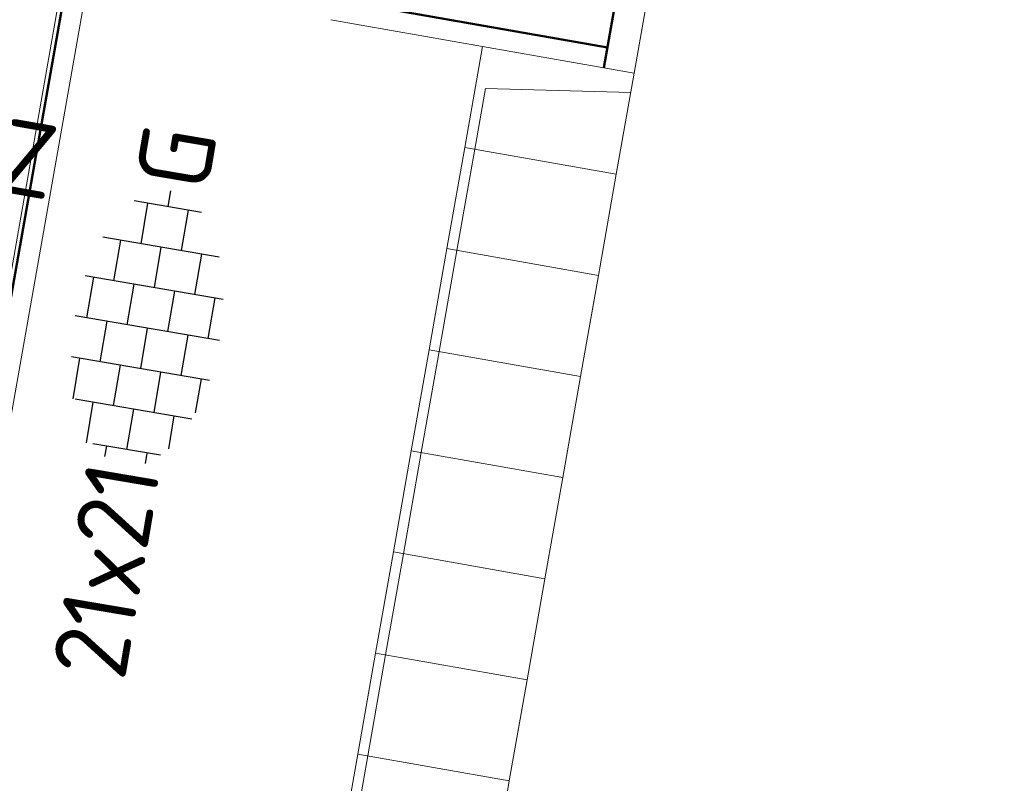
# Model space of a CAD drawing. Header units: metres. Extents: x 2514 to 227642, y 1683 to 852646.
# Tile 103 of 256: x 113807.09 to 113811.88, y 426244.95 to 426248.67. Entities that reach past the tile are written whole.
import ezdxf
from ezdxf.enums import TextEntityAlignment as Align
from ezdxf.lldxf.tags import DXFTag

# ---------------------------------------------------------------- set-up
doc = ezdxf.new("R2010")
doc.units = ezdxf.units.M
for name, color, linetype, lineweight in [('B-WE-KG-GRENS_PERCEEL-GV', 252, 'KG-PERCEEL', 18), ('N-WE-VH-KANTOPSLUITING_ACHTERKANTBAND-G', 1, 'Continuous', 50), ('N-WE-VH-KANTOPSLUITING_ELEMENT_INRIT-S', 2, 'Continuous', 9), ('N-WE-VH-KANTOPSLUITING_OPSLUITBAND_100X200-G', 1, 'Continuous', 18), ('N-WE-VH-KANTOPSLUITING_TROTTOIRBAND_130 150-G', 2, 'Continuous', 13), ('N-WE-VH-VERHARDING_BETONSTRAATSTEEN-S', 1, 'Continuous', 25), ('N-WE-VH-VERHARDING_TEGEL-S', 1, 'Continuous', 25)]:
    doc.layers.add(name, color=color, linetype=linetype, lineweight=lineweight)
doc.styles.add('NLCS-ISO', font='NLCS-ISO.ttf', dxfattribs={"height": 1.8})
doc.styles.get("Standard").update_dxf_attribs({"font": 'romans'})
tags = doc.linetypes.add('KG-PERCEEL', pattern='A,5.5,-2,["P",Standard,S=1.8,R=0,X=-0.5,Y=-0.9],-2,5.5,-2,[5,NLCS.SHX,S=0.75,R=0,X=0,Y=0],-2', length=19).pattern_tags.tags
tags[6] = DXFTag(74, 10)

# ---------------------------------------------------------------- blocks, each defined once
blk = doc.blocks.new('SVH-TEGEL_200X200_HALFST_KL-SO')
for p, q in [((-1, -1.705), (-1, 1.705)), ((0, -1.784), (0, 1.784)), ((1, -1.705), (1, 1.705)), ((-1, 1.5), (-2, 1.5)), ((-2, -1.441), (-2, 1.441)), ((1, 1.5), (0, 1.5)), ((2, -1.441), (2, 1.441)), ((-2, 1), (-3, 1)), ((0, 1), (-1, 1)), ((2, 1), (1, 1)), ((-3, -0.835), (-3, 0.835)), ((3, -0.835), (3, 0.835)), ((-3, 0.5), (-3.259, 0.5)), ((-1, 0.5), (-2, 0.5)), ((1, 0.5), (0, 0.5)), ((3, 0.5), (2, 0.5)), ((-2, 0), (-3, 0)), ((0, 0), (-1, 0)), ((2, 0), (1, 0)), ((3.395, 0), (3, 0)), ((-3, -0.5), (-3.259, -0.5)), ((-1, -0.5), (-2, -0.5)), ((1, -0.5), (0, -0.5)), ((3, -0.5), (2, -0.5)), ((-2, -1), (-2.811, -1)), ((0, -1), (-1, -1)), ((2, -1), (1, -1)), ((-1, -1.5), (-1.837, -1.5)), ((1, -1.5), (0, -1.5))]:
    blk.add_line(p, q)
at = {"style": 'NLCS-ISO'}
blk.add_attdef('FORMAAT', text='', height=1.8, dxfattribs=at).set_placement((-3.359, 0), align=Align.MIDDLE_RIGHT)
blk.add_attdef('KLEUR', text='', height=1.8, dxfattribs=at).set_placement((3.495, 0), align=Align.MIDDLE_LEFT)
at = {"style": 'NLCS-ISO', "flags": 1}
blk.add_attdef('FUNCTIE', text='', height=1.8, dxfattribs=at).set_placement((0.116, -3.585), align=Align.MIDDLE_CENTER)
blk = doc.blocks.new('SVH-BSS_KEIFORMAAT_KEPER-SO')
at = {"ltscale": 0.1}
for p, q in [((-2.227, 0.742), (-0.213, 2.757)), ((0.216, 2.754), (1.485, 1.485)), ((0.742, 2.227), (1.197, 2.682)), ((-2.477, 2.477), (-1.485, 1.485)), ((-2.227, 2.227), (-1.846, 2.609)), ((0.742, 0.742), (2.446, 2.446)), ((-0.742, 2.227), (1.485, 0)), ((2.227, 2.227), (4.455, 0)), ((-3.597, 2.112), (-1.485, 0)), ((-5.197, 0.742), (-4.026, 1.914)), ((4.221, 1.719), (4.455, 1.485)), ((-5.197, -0.742), (-2.97, 1.485)), ((-4.565, 1.595), (-4.455, 1.485)), ((-2.227, -0.742), (0, 1.485)), ((0.742, -0.742), (2.97, 1.485)), ((3.712, 0.742), (4.502, 1.532)), ((-5.336, 0.881), (-4.455, 0)), ((-3.712, 0.742), (-1.485, -1.485)), ((-0.742, 0.742), (1.485, -1.485)), ((2.227, 0.742), (4.455, -1.485)), ((3.712, -0.742), (5.247, 0.792)), ((5.197, 0.742), (5.392, 0.548)), ((-4.812, -1.842), (-2.97, 0)), ((-2.227, -2.227), (0, 0)), ((0.742, -2.227), (2.97, 0)), ((-5.735, -0.205), (-4.455, -1.485)), ((3.712, -2.227), (5.574, -0.365)), ((-3.712, -0.742), (-1.485, -2.97)), ((-0.742, -0.742), (1.485, -2.97)), ((2.227, -0.742), (3.844, -2.359)), ((5.197, -0.742), (5.405, -0.951)), ((-3.894, -2.409), (-2.97, -1.485)), ((-1.594, -3.079), (0, -1.485)), ((1.365, -3.09), (2.97, -1.485)), ((-3.712, -2.227), (-3.271, -2.669)), ((-0.742, -2.227), (0.214, -3.184)), ((2.227, -2.227), (2.781, -2.781)), ((-0.217, -3.187), (0, -2.97))]:
    blk.add_line(p, q, dxfattribs=at)
at = {"style": 'NLCS-ISO'}
blk.add_attdef('FORMAAT', text='', height=1.8, dxfattribs=at).set_placement((-5.835, -0.215), align=Align.MIDDLE_RIGHT)
blk.add_attdef('KLEUR', text='', height=1.8, dxfattribs=at).set_placement((5.825, -0.215), align=Align.MIDDLE_LEFT)
at = {"style": 'NLCS-ISO', "flags": 1}
blk.add_attdef('FUNCTIE', text='', height=1.8, dxfattribs=at).set_placement((0.116, -3.585), align=Align.MIDDLE_CENTER)
blk = doc.blocks.new('N-SVH-INRITELEMENT_130 150_180X750X500_LINKS')
for p, q in [((0, 0), (0, 0.75)), ((0, 0.75), (0.5, 0.75)), ((0.5, 0), (0.5, 0.75)), ((0.0947, 0), (0.2, 0.7)), ((0.2, 0.7), (0.5, 0.7)), ((0, 0), (0.5, 0))]:
    blk.add_line(p, q)
blk = doc.blocks.new('N-SVH-INRITELEMENT_130 150_180X750X500_MIDDEN')
for p, q in [((0, 0), (0, 0.75)), ((0.5, 0.75), (0, 0.75)), ((0.5, 0), (0.5, 0.75)), ((0.5, 0.7), (0, 0.7)), ((0.5, 0), (0, 0))]:
    blk.add_line(p, q)
blk = doc.blocks.new('N-SVH-INRITELEMENT_130 150_180X750X500_RECHTS')
for p, q in [((0, 0), (0, 0.75)), ((0.5, 0.75), (0, 0.75)), ((0.5, 0), (0.5, 0.75)), ((0.3, 0.7), (0, 0.7)), ((0.4053, 0), (0.3, 0.7)), ((0.5, 0), (0, 0))]:
    blk.add_line(p, q)

msp = doc.modelspace()

# ---------------------------------------------------------------- linework, layer by layer
at = {"layer": 'B-WE-KG-GRENS_PERCEEL-GV', "ltscale": 0.2}
msp.add_lwpolyline([(113795.638, 426247.966), (113806.766, 426245.856), (113808.885, 426257.924), (113804.866, 426258.51), (113786.895, 426261.641), (113785.944, 426256.275), (113785.763, 426255.176), (113786.029, 426255.117), (113785.101, 426249.807)], dxfattribs=at)
at = {"layer": 'N-WE-VH-KANTOPSLUITING_ACHTERKANTBAND-G', "ltscale": 0.2, "flags": 128}
msp.add_lwpolyline([(113811.7196, 426258.5598), (113810.4884, 426258.7771), (113808.7192, 426248.7513), (113809.9508, 426248.534)], dxfattribs=at)
at = {"layer": 'N-WE-VH-KANTOPSLUITING_ACHTERKANTBAND-G', "ltscale": 0.2}
for points in [[(113811.7369, 426258.6583), (113809.9334, 426248.4355)], [(113808.8913, 426257.7826), (113802.5537, 426221.8681)]]:
    msp.add_lwpolyline(points, dxfattribs=at)
at = {"layer": 'N-WE-VH-KANTOPSLUITING_OPSLUITBAND_100X200-G', "ltscale": 0.2}
msp.add_lwpolyline([(113809.0071, 426257.8638), (113802.6521, 426221.8507)], dxfattribs=at)
at = {"layer": 'N-WE-VH-KANTOPSLUITING_OPSLUITBAND_100X200-G', "ltscale": 0.2, "flags": 128}
msp.add_lwpolyline([(113808.6033, 426248.6702), (113809.9334, 426248.4355)], dxfattribs=at)
msp.add_lwpolyline([(113810.0811, 426248.4095), (113810.0811, 426248.4095)], close=True, dxfattribs=at)
at = {"layer": 'N-WE-VH-KANTOPSLUITING_TROTTOIRBAND_130 150-G', "ltscale": 0.2}
msp.add_lwpolyline([(113811.8846, 426258.6322), (113810.0811, 426248.4095)], dxfattribs=at)

# ---------------------------------------------------------------- block references
at = {"layer": 'N-WE-VH-KANTOPSLUITING_ELEMENT_INRIT-S', "ltscale": 0.2, "rotation": 79.9924270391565}
for name, p in [('N-SVH-INRITELEMENT_130 150_180X750X500_RECHTS', (113809.9942, 426247.9171)), ('N-SVH-INRITELEMENT_130 150_180X750X500_MIDDEN', (113809.9073, 426247.4247)), ('N-SVH-INRITELEMENT_130 150_180X750X500_MIDDEN', (113809.8204, 426246.9323)), ('N-SVH-INRITELEMENT_130 150_180X750X500_MIDDEN', (113809.7336, 426246.4399)), ('N-SVH-INRITELEMENT_130 150_180X750X500_MIDDEN', (113809.6467, 426245.9475)), ('N-SVH-INRITELEMENT_130 150_180X750X500_MIDDEN', (113809.5598, 426245.4551)), ('N-SVH-INRITELEMENT_130 150_180X750X500_MIDDEN', (113809.4729, 426244.9627)), ('N-SVH-INRITELEMENT_130 150_180X750X500_LINKS', (113809.386, 426244.4703))]:
    msp.add_blockref(name, p, dxfattribs=at)
at = {"layer": 'N-WE-VH-VERHARDING_BETONSTRAATSTEEN-S', "xscale": 0.2, "yscale": 0.2, "zscale": 0.2, "rotation": 350.0135621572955}
msp.add_blockref('SVH-BSS_KEIFORMAAT_KEPER-SO', (113805.0528, 426248.4013), dxfattribs=at).add_auto_attribs({'FORMAAT': 'KF', 'KLEUR': 'RD-Z'})
at = {"layer": 'N-WE-VH-VERHARDING_TEGEL-S', "xscale": 0.2000000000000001, "yscale": 0.2000000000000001, "zscale": 0.2000000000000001, "rotation": 80.34683272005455}
msp.add_blockref('SVH-TEGEL_200X200_HALFST_KL-SO', (113807.7088, 426247.168), dxfattribs=at).add_auto_attribs({'FORMAAT': '21x21', 'KLEUR': 'G'})

doc.saveas('drawing.dxf')
